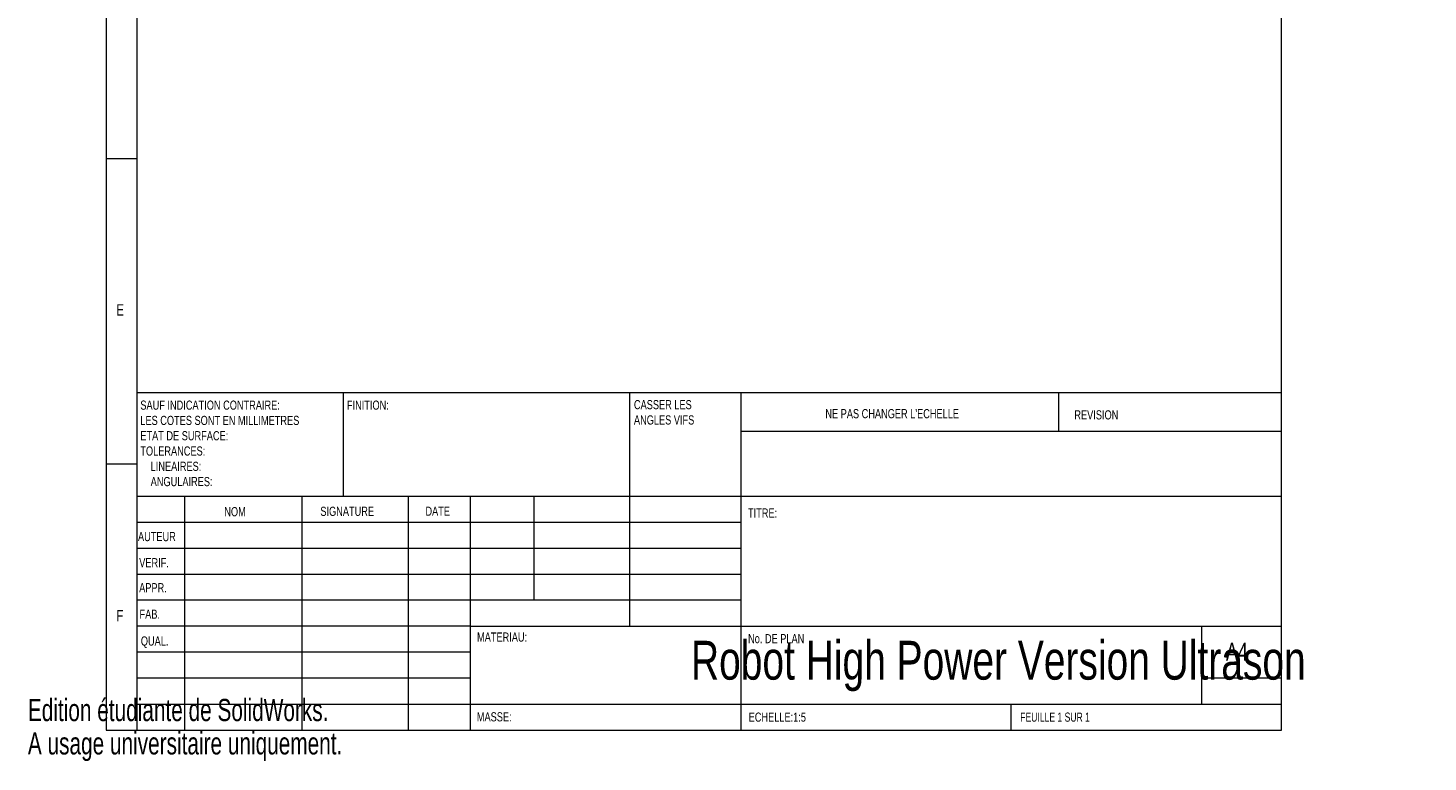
# Model space of a CAD drawing. Header units: millimetres. Extents: x 0 to 229, y 0 to 297.
# Tile 1 of 6: x 0 to 229, y 0 to 120. Entities that reach past the tile are written whole.
import ezdxf

# ---------------------------------------------------------------- set-up
doc = ezdxf.new("R2010")
doc.units = ezdxf.units.MM
doc.styles.add('SLDTEXTSTYLE0', font='TXT', dxfattribs={"width": 0.75})
doc.styles.add('SLDTEXTSTYLE1', font='TXT', dxfattribs={"width": 0.7})

# ---------------------------------------------------------------- blocks, each defined once
blk = doc.blocks.new('SW_NOTE_0')
at = {"color": 0, "linetype": 'Continuous', "lineweight": 0, "char_height": 1.5, "attachment_point": 1, "style": 'SLDTEXTSTYLE0'}
for s, insert in [('CASSER LES', (0, 1.93)), ('ANGLES VIFS', (0, -0.57))]:
    blk.add_mtext(s, dxfattribs=dict(at, insert=insert))
blk = doc.blocks.new('SW_NOTE_1')
at = {"color": 0, "linetype": 'Continuous', "lineweight": 0, "char_height": 1.5, "attachment_point": 1, "style": 'SLDTEXTSTYLE0'}
for s, insert in [('SAUF INDICATION CONTRAIRE:', (0, 1.93)), ('LES COTES SONT EN MILLIMETRES', (0, -0.57)), ('ETAT DE SURFACE:', (0, -3.07)), ('TOLERANCES:', (0, -5.57)), ('LINEAIRES:', (1.69, -8.07)), ('ANGULAIRES:', (1.69, -10.57))]:
    blk.add_mtext(s, dxfattribs=dict(at, insert=insert))

msp = doc.modelspace()

# ---------------------------------------------------------------- linework, layer by layer
at = {"color": 7, "linetype": 'Continuous', "lineweight": 0}
for p, q in [((12.8, 292), (12.8, 5)), ((17.8, 292), (17.8, 5)), ((205, 5), (205, 292)), ((12.8, 98.5), (17.8, 98.5)), ((17.8, 60.25), (205, 60.25)), ((17.8, 60.25), (17.8, 5)), ((17.8, 60.25), (17.8, 5)), ((51.6, 43.25), (51.6, 60.25)), ((98.4, 60.25), (98.4, 22)), ((116.6, 60.25), (116.6, 5)), ((168.6, 53.88), (168.6, 60.25)), ((205, 53.88), (116.6, 53.88)), ((17.8, 48.5), (12.8, 48.5)), ((205, 43.25), (17.8, 43.25)), ((25.6, 43.25), (25.6, 5)), ((44.79, 43.25), (44.79, 5)), ((62.2, 43.25), (62.2, 5)), ((72.4, 5), (72.4, 43.25)), ((82.8, 26.25), (82.8, 43.25)), ((116.6, 39), (17.8, 39)), ((116.6, 34.75), (17.8, 34.75)), ((116.6, 30.5), (17.8, 30.5)), ((116.6, 26.25), (17.8, 26.25)), ((72.4, 22), (17.8, 22)), ((72.4, 22), (205, 22)), ((192, 9.25), (192, 22)), ((72.4, 17.75), (17.8, 17.75)), ((72.4, 13.5), (17.8, 13.5)), ((205, 13.5), (192, 13.5)), ((17.8, 9.25), (205, 9.25)), ((160.8, 5), (160.8, 9.25)), ((12.8, 5), (17.8, 5)), ((17.8, 5), (205, 5))]:
    msp.add_line(p, q, dxfattribs=at)

# ---------------------------------------------------------------- block references
for name, p in [('SW_NOTE_1', (18.39, 56.99)), ('SW_NOTE_0', (99.11, 57.07))]:
    msp.add_blockref(name, p, dxfattribs=at)

# ---------------------------------------------------------------- texts
for s, insert, char_height, attachment_point, style in [('E', (14.47, 74.67), 1.85, 1, 'SLDTEXTSTYLE0'), ('FINITION:', (52.17, 58.92), 1.5, 1, 'SLDTEXTSTYLE0'), ("NE PAS CHANGER L'ECHELLE", (130.41, 57.53), 1.5, 1, 'SLDTEXTSTYLE0'), ('REVISION', (171.13, 57.33), 1.5, 1, 'SLDTEXTSTYLE0'), ('NOM', (32.12, 41.5), 1.5, 1, 'SLDTEXTSTYLE0'), ('SIGNATURE', (47.83, 41.56), 1.5, 1, 'SLDTEXTSTYLE0'), ('DATE', (65.01, 41.58), 1.5, 1, 'SLDTEXTSTYLE0'), ('TITRE:', (117.76, 41.28), 1.5, 1, 'SLDTEXTSTYLE0'), ('AUTEUR', (18.01, 37.43), 1.5, 1, 'SLDTEXTSTYLE0'), ('VERIF.', (18.21, 33.15), 1.5, 1, 'SLDTEXTSTYLE0'), ('APPR.', (18.2, 29.06), 1.5, 1, 'SLDTEXTSTYLE0'), ('F', (14.47, 24.67), 1.85, 1, 'SLDTEXTSTYLE0'), ('FAB.', (18.26, 24.73), 1.5, 1, 'SLDTEXTSTYLE0'), ('MATERIAU:', (73.45, 20.99), 1.5, 1, 'SLDTEXTSTYLE0'), ('No. DE PLAN', (117.77, 20.74), 1.5, 1, 'SLDTEXTSTYLE0'), ('QUAL.', (18.47, 20.35), 1.5, 1, 'SLDTEXTSTYLE0'), ('Robot High Power Version Ultrason', (158.7, 19.63), 6.35, 2, 'SLDTEXTSTYLE0'), ('A4', (195.92, 19.3), 2.91, 1, 'SLDTEXTSTYLE0'), ('MASSE:', (73.42, 7.95), 1.499, 1, 'SLDTEXTSTYLE0'), ('ECHELLE:1:5', (117.87, 7.9), 1.5, 1, 'SLDTEXTSTYLE0'), ('FEUILLE 1 SUR 1', (162.28, 7.9), 1.5, 1, 'SLDTEXTSTYLE1')]:
    msp.add_mtext(s, dxfattribs=dict(at, insert=insert, char_height=char_height, attachment_point=attachment_point, style=style))
at = {"color": 7, "linetype": 'Continuous', "char_height": 3.633, "attachment_point": 1, "style": 'SLDTEXTSTYLE1'}
for s, insert in [('Edition étudiante de SolidWorks.', (0, 10.13)), ('A usage universitaire uniquement.', (0, 4.68))]:
    msp.add_mtext(s, dxfattribs=dict(at, insert=insert))

doc.saveas('drawing.dxf')
